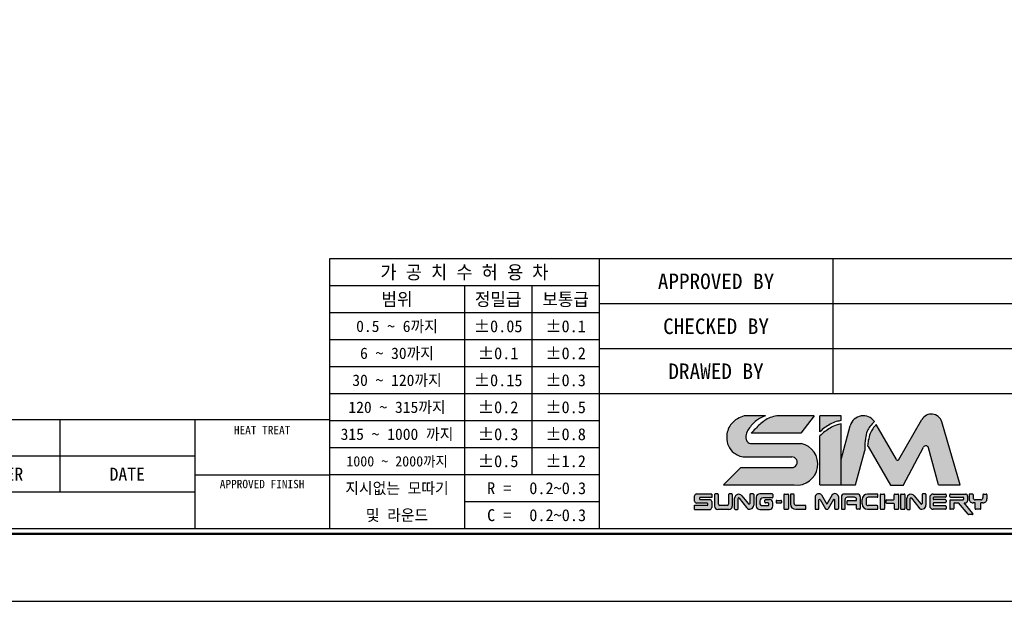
# Model space of a CAD drawing. Header units: millimetres. Extents: x -29 to 5648, y -387 to 3949.
# Tile 2 of 6: x 252 to 436, y 0 to 109. Entities that reach past the tile are written whole.
import ezdxf
from ezdxf.enums import TextEntityAlignment as Align

# ---------------------------------------------------------------- set-up
doc = ezdxf.new("R2010")
doc.units = ezdxf.units.MM
doc.layers.get('0').update_dxf_attribs({"linetype": 'CONTINUOUS'})
doc.layers.add('5', color=7, linetype='CONTINUOUS')
doc.layers.add('7', color=7, linetype='CONTINUOUS')

# ---------------------------------------------------------------- blocks, each defined once
blk = doc.blocks.new('란표제')
h = blk.add_hatch(color=8)
h.dxf.hatch_style = 1
edge = h.paths.add_edge_path()
edge.add_spline(control_points=[(275.0627256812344, 19.1589791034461), (275.0773552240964, 19.57794386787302), (275.1025993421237, 20.30089167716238), (275.3125840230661, 21.24983197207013), (275.7149129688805, 21.97049305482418), (276.082664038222, 22.32534979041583), (276.2775094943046, 22.51336344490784)], knot_values=[0, 0, 0, 0, 0.7435831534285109, 1.283095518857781, 1.707763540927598, 2.186317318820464, 2.186317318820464, 2.186317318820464, 2.186317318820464], degree=3, periodic=0)
edge.add_arc((274.8821637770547, 21.55989067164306), 1.690000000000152, 34.34572044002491, 164.999999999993)
edge.add_line((273.2497491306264, 21.99729485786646), (272.1147233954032, 17.76132114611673))
edge.add_line((272.1147233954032, 17.76132114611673), (272.1147233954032, 14.56964083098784))
edge.add_line((272.1147233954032, 14.56964083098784), (273.8922549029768, 14.56964083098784))
edge.add_line((273.8922549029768, 14.56964083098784), (275.0538491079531, 18.90476942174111))
edge.add_spline(control_points=[(275.0538491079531, 18.90476942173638), (275.0568079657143, 18.98950598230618), (275.0597668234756, 19.07424254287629), (275.0627256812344, 19.1589791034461)], knot_values=[2.186317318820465, 2.186317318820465, 2.186317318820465, 2.186317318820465, 2.336708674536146, 2.336708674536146, 2.336708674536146, 2.336708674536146], degree=3, periodic=0)
edge = h.paths.add_edge_path()
edge.add_arc((282.7153299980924, 19.15023052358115), 0.3379999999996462, 14.999999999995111, 152.0936797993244, ccw=False)
edge.add_line((283.0418129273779, 19.23771136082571), (284.2856565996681, 14.59562357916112))
edge.add_line((284.2856565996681, 14.59562357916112), (287.0312419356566, 14.59562357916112))
edge.add_line((287.0312419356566, 14.59562357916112), (284.698741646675, 22.48208966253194))
edge.add_arc((283.4022573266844, 22.0986416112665), 1.352000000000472, 16.47610349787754, 150.0000000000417)
edge.add_line((282.2313909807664, 22.77464161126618), (279.328189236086, 17.74614868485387))
edge.add_arc((279.1818309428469, 17.83064868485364), 0.1689999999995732, 210.0000000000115, 330.00000000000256, ccw=False)
edge.add_line((279.0354726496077, 17.74614868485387), (276.4997684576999, 22.13811717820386))
edge.add_spline(control_points=[(276.4997684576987, 22.13811717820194), (276.3465195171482, 21.96972988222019), (276.0439022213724, 21.63721921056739), (275.6848775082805, 20.95838757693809), (275.5056859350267, 20.21422517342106), (275.4438638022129, 19.68005989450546), (275.4178006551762, 19.4548650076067)], knot_values=[0, 0, 0, 0, 0.523800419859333, 1.034337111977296, 1.752334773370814, 2.275651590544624, 2.275651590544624, 2.275651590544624, 2.275651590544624], degree=3, periodic=0)
edge.add_arc((275.3365080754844, 19.30670119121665), 0.1690000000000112, 30.00000000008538, 61.24788174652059, ccw=False)
edge.add_line((275.4828663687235, 19.39120119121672), (278.275008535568, 14.55506909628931))
edge.add_line((278.275008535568, 14.55506909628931), (279.8991915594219, 14.55506909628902))
edge.add_line((279.8991915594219, 14.55506909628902), (282.4166346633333, 19.30842375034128))
h = blk.add_hatch(color=150)
h.dxf.hatch_style = 1
edge = h.paths.add_edge_path()
edge.add_spline(control_points=[(269.4313514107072, 21.23682854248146), (269.6359798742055, 21.41891288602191), (270.0327252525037, 21.7719484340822), (270.7280603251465, 22.18750380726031), (271.4106727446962, 22.51924857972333), (271.9007036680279, 22.60265436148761), (272.1147233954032, 22.63908161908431)], knot_values=[0, 0, 0, 0, 0.6304310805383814, 1.222315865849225, 1.865724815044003, 2.364625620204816, 2.364625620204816, 2.364625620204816, 2.364625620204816], degree=3, periodic=0)
edge.add_line((272.1147233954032, 22.63908161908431), (272.1147233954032, 23.23741673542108))
edge.add_line((272.1147233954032, 23.23741673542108), (269.4313514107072, 23.23741673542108))
edge.add_line((269.4313514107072, 23.23741673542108), (269.4313514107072, 21.23682854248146))
edge = h.paths.add_edge_path()
edge.add_spline(control_points=[(272.1147233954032, 22.22357291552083), (271.8960154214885, 22.17327034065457), (271.4034488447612, 22.0599806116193), (270.715909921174, 21.71275165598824), (270.0397629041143, 21.25956616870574), (269.6376071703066, 20.9094133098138), (269.4313514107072, 20.72982854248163)], knot_values=[0, 0, 0, 0, 0.5164407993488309, 1.163110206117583, 1.761888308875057, 2.392319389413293, 2.392319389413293, 2.392319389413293, 2.392319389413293], degree=3, periodic=0)
edge.add_line((269.4313514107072, 20.72982854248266), (269.4313514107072, 14.56964083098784))
edge.add_line((269.4313514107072, 14.56964083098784), (272.1147233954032, 14.56964083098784))
edge.add_line((272.1147233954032, 14.56964083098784), (272.1147233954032, 22.22357291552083))
edge = h.paths.add_edge_path()
edge.add_line((267.0830865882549, 19.76878435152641), (260.734030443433, 19.76878435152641))
edge.add_spline(control_points=[(260.7340304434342, 19.76878435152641), (260.6304282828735, 19.80046622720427), (260.3773761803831, 19.87785037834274), (260.0993263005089, 20.3834271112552), (260.187756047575, 21.0896081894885), (260.7314099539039, 21.92713840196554), (261.4878621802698, 22.76627762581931), (262.2797090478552, 23.09358528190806), (262.6276767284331, 23.23741673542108)], knot_values=[0, 0, 0, 0, 0.2433595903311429, 0.5944147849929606, 1.213183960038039, 1.789398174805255, 2.88702788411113, 3.747486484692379, 3.747486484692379, 3.747486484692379, 3.747486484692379], degree=3, periodic=0)
edge.add_line((262.6276767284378, 23.23741673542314), (259.9686972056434, 23.23741673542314))
edge.add_spline(control_points=[(259.9686972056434, 23.23741673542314), (259.6776716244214, 23.12786400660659), (259.0262061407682, 22.88262844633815), (258.0427933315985, 22.05524221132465), (257.6589013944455, 20.72241547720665), (257.8905376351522, 19.4262980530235), (258.4932930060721, 18.63992786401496), (259.0387723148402, 18.37393810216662), (259.2361936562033, 18.2776703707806)], knot_values=[0, 0, 0, 0, 0.550739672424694, 1.232839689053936, 2.19963066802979, 2.850121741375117, 3.513003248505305, 3.888995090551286, 3.888995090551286, 3.888995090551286, 3.888995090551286], degree=3, periodic=0)
edge.add_arc((260.0206695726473, 19.77456633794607), 1.689999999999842, 242.3423855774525, 270.0000000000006)
edge.add_line((260.0206695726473, 18.08456633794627), (265.933220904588, 18.08456633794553))
edge.add_arc((265.933220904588, 17.41949662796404), 0.6650697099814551, 270.18688939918, 90, ccw=False)
edge.add_line((265.9353902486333, 16.75443045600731), (259.548431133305, 16.75443045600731))
edge.add_line((259.548431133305, 16.75443045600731), (257.3636415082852, 14.56964083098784))
edge.add_line((257.3636415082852, 14.56964083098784), (266.2319154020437, 14.56964083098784))
edge.add_arc((266.5395411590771, 17.18852423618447), 2.636889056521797, 263.3004820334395, 78.10426637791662)
edge = h.paths.add_edge_path(flags=17)
edge.add_spline(control_points=[(264.0618412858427, 23.23741673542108), (263.7695622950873, 23.17538582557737), (262.9649864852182, 23.00462921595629), (261.8692366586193, 22.18236333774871), (261.1771816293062, 21.42409186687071), (260.8344419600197, 21.04855856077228)], knot_values=[0, 0, 0, 0, 0.6846043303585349, 1.884555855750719, 3.061918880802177, 3.061918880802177, 3.061918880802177, 3.061918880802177], degree=3, periodic=0)
edge.add_line((260.8344419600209, 21.04855856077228), (267.0300266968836, 21.04855856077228))
edge.add_line((267.0300266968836, 21.04855856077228), (268.7149674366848, 23.23741673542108))
edge.add_line((268.7149674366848, 23.23741673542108), (264.0618412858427, 23.23741673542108))
h = blk.add_hatch(color=150)
h.dxf.hatch_style = 1
h.paths.add_polyline_path([(255.8918496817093, 12.49001531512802, 0.4142135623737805), (255.6383496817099, 12.74351531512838), (254.4359279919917, 12.74351531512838, -0.4142135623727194), (254.3514279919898, 12.8280153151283), (254.3514279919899, 12.93313653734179, -0.4142135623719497), (254.4359279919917, 13.01763653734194), (255.8918496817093, 13.01763653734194), (255.8918496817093, 13.45026974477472), (253.9892572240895, 13.45026974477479, 0.4142135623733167), (253.7357572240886, 13.19676974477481), (253.7357572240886, 12.54712844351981, 0.4142135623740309), (253.9892572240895, 12.29362844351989), (255.3256614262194, 12.29362844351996, -0.4142135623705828), (255.4101614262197, 12.2091284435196), (255.4101614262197, 12.10882920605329, -0.4142135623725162), (255.3256614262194, 12.02432920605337), (253.7113647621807, 12.02432920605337), (253.7113647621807, 11.49943248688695), (255.6383496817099, 11.49943248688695, 0.4142135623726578), (255.8918496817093, 11.75293248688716)])
h.paths.add_polyline_path([(265.4913498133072, 13.34837791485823, 0.4142135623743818), (265.4068498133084, 13.43287791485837), (265.0227749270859, 13.43287791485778, 0.4142135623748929), (264.9382749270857, 13.34837791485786), (264.9382749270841, 11.60814308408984, 0.4142135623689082), (265.0227749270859, 11.52364308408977), (265.4068498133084, 11.52364308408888, 0.4142135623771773), (265.4913498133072, 11.6081430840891)])
h.paths.add_polyline_path([(269.3149947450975, 12.69271470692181, -0.7673269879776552), (269.4726738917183, 12.73496470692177), (270.1476377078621, 11.56589308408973, 0.2679491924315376), (270.2208168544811, 11.52364308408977), (270.3886929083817, 11.52364308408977, 0.2679491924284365), (270.4618720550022, 11.56589308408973), (271.136835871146, 12.73496470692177, -0.7673269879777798), (271.2945150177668, 12.69271470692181), (271.2945150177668, 11.60814308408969, 0.414213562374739), (271.3790150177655, 11.52364308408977), (271.6874683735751, 11.52364308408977, 0.4142135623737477), (271.7719683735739, 11.60814308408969), (271.7719683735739, 13.14150117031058, 0.5572135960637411), (270.9835726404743, 13.35275117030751), (270.3047548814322, 12.17700432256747), (269.6259371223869, 13.35275117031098, 0.5198906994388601), (268.8375413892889, 13.14150117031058), (268.8375413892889, 11.60814308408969, 0.4142135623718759), (268.9220413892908, 11.52364308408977), (269.2304947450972, 11.52364308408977, 0.4142135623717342), (269.3149947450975, 11.60814308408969)])
h = blk.add_hatch(color=251)
h.dxf.hatch_style = 1
h.paths.add_polyline_path([(264.6369999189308, 12.54995020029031, 0.4142135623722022), (264.552499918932, 12.63445020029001), (264.0281001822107, 12.63445020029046, 0.4142135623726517), (263.9436001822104, 12.54995020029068), (263.9436001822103, 12.39560813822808, 0.4142135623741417), (264.0281001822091, 12.31110813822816), (264.552499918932, 12.3111081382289, 0.4142135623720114), (264.6369999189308, 12.39560813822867)])
h.paths.add_polyline_path([(258.4601998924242, 11.92193248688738), (258.4601998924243, 13.36576974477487, 0.4142135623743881), (258.3756998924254, 13.45026974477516), (258.0906228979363, 13.45026974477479, 0.4142135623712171), (258.0061228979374, 13.36576974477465), (258.0061228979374, 12.18747393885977, -0.4142135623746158), (257.8371228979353, 12.01847393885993), (256.8846107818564, 12.01847393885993, -0.4142135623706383), (256.7156107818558, 12.18747393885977), (256.7156107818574, 13.36576974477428, 0.414213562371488), (256.6311107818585, 13.45026974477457), (256.3251870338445, 13.45026974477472, 0.4142135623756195), (256.2406870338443, 13.36576974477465), (256.2406870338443, 11.92193248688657, 0.4142135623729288), (256.6631870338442, 11.4994324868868), (258.0376998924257, 11.49943248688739, 0.4142135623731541)])
h.paths.add_polyline_path([(261.1488024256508, 12.0448363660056), (261.1488024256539, 13.36576974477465, 0.4142135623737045), (261.064302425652, 13.45026974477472), (260.7360734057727, 13.45026974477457, 0.4142135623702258), (260.6515734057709, 13.36576974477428), (260.6515734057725, 12.24481650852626, -0.7053166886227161), (260.5016056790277, 12.19139154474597), (259.6575188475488, 13.22574781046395, 0.7053166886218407), (258.757712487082, 12.90519802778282), (258.7577124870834, 11.58393248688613, 0.4142135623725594), (258.8422124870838, 11.49943248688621), (259.0973144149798, 11.49943248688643, 0.4142135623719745), (259.1818144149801, 11.58393248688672), (259.1818144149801, 12.87627755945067, -0.7182104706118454), (259.3335723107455, 12.92743052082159), (260.2382550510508, 11.73791859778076, 0.7182104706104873)])
h.paths.add_polyline_path([(263.5382578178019, 11.92193248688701), (263.5382578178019, 12.31768943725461, 0.4142135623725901), (263.1157578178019, 12.74018943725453), (262.6233206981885, 12.74018943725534, 0.4142135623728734), (262.5388206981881, 12.65568943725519), (262.5388206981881, 12.3999134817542, 0.4142135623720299), (262.6233206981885, 12.31541348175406), (262.9553217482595, 12.31541348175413, -0.4142135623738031), (263.0398217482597, 12.23091348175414), (263.0398217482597, 12.06617401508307, -0.4142135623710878), (262.9553217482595, 11.9816740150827), (262.2414599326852, 11.9816740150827, -0.4142135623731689), (261.903459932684, 12.31967401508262), (261.903459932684, 12.54779928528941, -0.4142135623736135), (262.325959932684, 12.97029928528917), (263.4537578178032, 12.9702992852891, 0.414213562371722), (263.5382578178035, 13.05479928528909), (263.5382578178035, 13.36576974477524, 0.4142135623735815), (263.4537578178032, 13.45026974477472), (261.8935343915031, 13.45026974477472, 0.414213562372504), (261.4710343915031, 13.02776974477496), (261.4710343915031, 11.92193248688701, 0.4142135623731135), (261.8935343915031, 11.49943248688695), (263.1157578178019, 11.49943248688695, 0.4142135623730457)])
h.paths.add_polyline_path([(267.686365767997, 11.92748730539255, 0.4142135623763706), (267.6018657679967, 12.01198730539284), (266.4686991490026, 12.01198730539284, -0.414213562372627), (266.2151991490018, 12.26548730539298), (266.2151991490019, 13.34837791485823, 0.4142135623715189), (266.1306991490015, 13.43287791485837), (265.8297345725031, 13.43287791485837, 0.4142135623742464), (265.7452345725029, 13.34837791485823), (265.7452345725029, 12.19964308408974, 0.4142135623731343), (266.4212345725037, 11.52364308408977), (267.6018657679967, 11.52364308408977, 0.4142135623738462), (267.686365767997, 11.60814308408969)])
h.paths.add_polyline_path([(272.6031511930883, 12.77084332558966, -0.4142135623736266), (272.8566511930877, 13.02434332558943), (273.7719485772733, 13.02434332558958, -0.4142135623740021), (274.0254485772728, 12.77084332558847), (274.0254485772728, 12.60578891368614), (272.8978494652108, 12.60578891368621, 0.4142135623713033), (272.8133494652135, 12.52128891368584), (272.8133494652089, 12.2275027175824, 0.4142135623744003), (272.8978494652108, 12.14300271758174), (274.0254485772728, 12.14300271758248), (274.0254485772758, 11.60814308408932, 0.414213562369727), (274.1099485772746, 11.52364308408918), (274.4089681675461, 11.5236430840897, 0.4142135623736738), (274.493468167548, 11.60814308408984), (274.493468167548, 13.09487791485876, 0.4142135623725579), (274.1554681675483, 13.43287791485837), (272.4765440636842, 13.43287791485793, 0.4142135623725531), (272.1385440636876, 13.09487791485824), (272.1385440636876, 11.60814308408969, 0.4142135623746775), (272.2230440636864, 11.52364308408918), (272.518651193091, 11.52364308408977, 0.4142135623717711), (272.6031511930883, 11.60814308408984)])
h.paths.add_polyline_path([(276.7035665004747, 11.89577780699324, 0.4142135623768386), (276.6190665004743, 11.98027780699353), (275.489626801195, 11.9802778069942, -0.4142135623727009), (275.2361268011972, 12.23377780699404), (275.2361268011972, 12.7733856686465, -0.4142135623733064), (275.489626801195, 13.02688566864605), (276.6190665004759, 13.02688566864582, 0.414213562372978), (276.7035665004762, 13.11138566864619), (276.7035665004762, 13.34837791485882, 0.4142135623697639), (276.6190665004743, 13.43287791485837), (275.4024355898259, 13.43287791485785, 0.4142135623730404), (274.7264355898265, 12.75687791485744), (274.7264355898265, 12.19964308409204, 0.4142135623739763), (275.4024355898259, 11.52364308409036), (276.6190665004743, 11.52364308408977, 0.4142135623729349), (276.7035665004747, 11.60814308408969)])
h.paths.add_polyline_path([(277.5403531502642, 13.34837791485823, 0.4142135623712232), (277.4558531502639, 13.43287791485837), (277.071778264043, 13.43287791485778, 0.4142135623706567), (276.9872782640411, 13.34837791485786), (276.9872782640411, 11.60814308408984, 0.4142135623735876), (277.0717782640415, 11.52364308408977), (277.4558531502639, 11.52364308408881, 0.4142135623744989), (277.5403531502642, 11.6081430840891)])
h.paths.add_polyline_path([(279.2992845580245, 13.34837791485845, 0.414213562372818), (279.2147845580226, 13.43287791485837), (278.8307096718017, 13.43287791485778, 0.4142135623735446), (278.7462096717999, 13.34837791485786), (278.7462096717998, 12.79193278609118, -0.4142135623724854), (278.6617096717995, 12.70743278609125), (277.7792291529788, 12.70743278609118, 0.4142135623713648), (277.6947291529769, 12.62293278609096), (277.6947291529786, 12.37646408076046, 0.4142135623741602), (277.7792291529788, 12.29196408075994), (278.6617096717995, 12.29196408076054, -0.4142135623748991), (278.7462096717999, 12.20746408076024), (278.7462096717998, 11.60814308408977, 0.4142135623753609), (278.8307096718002, 11.52364308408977), (279.2147845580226, 11.52364308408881, 0.4142135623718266), (279.2992845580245, 11.6081430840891)])
h.paths.add_polyline_path([(280.1012012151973, 13.34837791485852, 0.414213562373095), (280.0167012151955, 13.43287791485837), (279.6326263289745, 13.43287791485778, 0.4142135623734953), (279.5481263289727, 13.34837791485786), (279.5481263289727, 11.60814308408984, 0.414213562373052), (279.632626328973, 11.52364308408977), (280.0167012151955, 11.52364308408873, 0.4142135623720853), (280.1012012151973, 11.6081430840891)])
h.paths.add_polyline_path([(281.2413105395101, 13.2257478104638, 0.7053166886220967), (280.3415041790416, 12.90519802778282), (280.3415041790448, 11.58393248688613, 0.4142135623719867), (280.4260041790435, 11.49943248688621), (280.6811061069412, 11.49943248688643, 0.4142135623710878), (280.7656061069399, 11.58393248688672), (280.7656061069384, 12.87627755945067, -0.7182104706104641), (280.9173640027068, 12.92743052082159), (281.8220467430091, 11.73791859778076, 0.7182104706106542), (282.7325941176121, 12.0448363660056), (282.7325941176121, 13.36576974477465, 0.4142135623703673), (282.6480941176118, 13.45026974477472), (282.319865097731, 13.45026974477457, 0.4142135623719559), (282.2353650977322, 13.36576974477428), (282.2353650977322, 12.24481650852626, -0.7053166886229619), (282.0853973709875, 12.19139154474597)])
h.paths.add_polyline_path([(285.2465399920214, 13.34837791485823, 0.414213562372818), (285.1620399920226, 13.43287791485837), (283.6221923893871, 13.43287791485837, 0.414213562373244), (283.1996923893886, 13.01037791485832), (283.1996923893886, 11.94614308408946, 0.4142135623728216), (283.6221923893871, 11.52364308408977), (285.1620399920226, 11.52364308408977, 0.4142135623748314), (285.2465399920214, 11.60814308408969), (285.2465399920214, 11.88650074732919, 0.4142135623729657), (285.1620399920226, 11.97100074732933), (283.712613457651, 11.97100074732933, -0.4142135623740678), (283.6281134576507, 12.05550074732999), (283.6281134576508, 12.26963683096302, -0.4142135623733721), (283.7126134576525, 12.35413683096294), (285.1620399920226, 12.35413683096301, 0.4142135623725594), (285.2465399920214, 12.43863683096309), (285.2465399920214, 12.64687567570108, 0.4142135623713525), (285.1620399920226, 12.73137567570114), (283.7126134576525, 12.73137567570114, -0.4142135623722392), (283.6281134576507, 12.81587567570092), (283.6281134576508, 12.94159305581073, -0.4142135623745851), (283.712613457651, 13.02609305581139), (285.1620399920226, 13.02609305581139, 0.4142135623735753), (285.2465399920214, 13.11059305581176)])
h.paths.add_polyline_path([(287.9367704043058, 13.17937791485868, 0.4142135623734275), (287.6832704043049, 13.43287791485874), (285.7858523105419, 13.43287791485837, 0.4142135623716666), (285.7013523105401, 13.34837791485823), (285.70135231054, 13.13880807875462, 0.4142135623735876), (285.7858523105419, 13.05430807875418), (287.3438020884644, 13.0543080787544, -0.4142135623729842), (287.4283020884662, 12.96980807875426), (287.4283020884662, 12.78855795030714, -0.4142135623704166), (287.3438020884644, 12.70405795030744), (285.7858523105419, 12.70405795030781, 0.4142135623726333), (285.7013523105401, 12.61955795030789), (285.7013523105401, 11.60814308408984, 0.4142135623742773), (285.7858523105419, 11.52364308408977), (286.1203941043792, 11.52364308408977, 0.4142135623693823), (286.2048941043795, 11.60814308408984), (286.2048941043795, 12.23851556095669, -0.4142135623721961), (286.2893941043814, 12.32301556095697), (286.819905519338, 12.32301556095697), (288.0190716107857, 10.89390506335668, 0.2216946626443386), (288.0838023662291, 10.86372061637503), (288.5418862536, 10.86372061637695, 0.6370702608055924), (288.6066170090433, 11.00253616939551), (287.4986032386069, 12.32301556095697), (287.6832704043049, 12.32301556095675, 0.4142135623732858), (287.9367704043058, 12.57651556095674)])
h.paths.add_polyline_path([(290.3760742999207, 12.83001556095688), (290.3760742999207, 13.3483779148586, 0.4142135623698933), (290.2915742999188, 13.43287791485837), (289.9447103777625, 13.43287791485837, 0.4142135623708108), (289.8602103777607, 13.34837791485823), (289.8602103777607, 12.95755795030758, -0.4142135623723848), (289.6067103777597, 12.7040579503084), (288.89774458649, 12.70405795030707, -0.4142135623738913), (288.6442445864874, 12.95755795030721), (288.6442445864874, 13.34837791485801, 0.4142135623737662), (288.5597445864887, 13.43287791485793), (288.2128806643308, 13.43287791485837, 0.4142135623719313), (288.128380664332, 13.34837791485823), (288.128380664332, 12.83001556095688, 0.4142135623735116), (288.6353806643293, 12.32301556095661), (289.8690742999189, 12.32301556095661, 0.4142135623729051)])
h.paths.add_polyline_path([(289.60736216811, 12.32301556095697), (288.8774100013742, 12.32301556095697), (288.8774100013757, 11.60814308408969, 0.4142135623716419), (288.961910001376, 11.52364308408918), (289.5228621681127, 11.52364308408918, 0.41421356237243), (289.6073621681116, 11.60814308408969)])
for p, q in [((262.6276767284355, 23.23741673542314), (259.9686972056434, 23.23741673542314)), ((268.7149674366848, 23.23741673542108), (264.0618412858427, 23.23741673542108)), ((268.7149674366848, 23.23741673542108), (267.0300266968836, 21.04855856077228)), ((272.1147233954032, 23.23741673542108), (269.4313514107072, 23.23741673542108)), ((269.4313514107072, 21.23682854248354), (269.4313514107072, 23.23741673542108)), ((272.1147233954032, 22.63908161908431), (272.1147233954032, 23.23741673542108)), ((272.1147233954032, 14.56964083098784), (272.1147233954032, 22.22357291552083)), ((279.3281892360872, 17.74614868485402), (282.2313909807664, 22.77464161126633)), ((287.0312419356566, 14.59562357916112), (284.6987416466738, 22.48208966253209)), ((267.0300266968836, 21.04855856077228), (260.8344419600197, 21.04855856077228)), ((272.1147233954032, 17.76132114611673), (273.2497491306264, 21.99729485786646)), ((279.0354726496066, 17.74614868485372), (276.4997684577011, 22.13811717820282)), ((260.7340304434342, 19.76878435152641), (267.083086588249, 19.76878435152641)), ((269.4313514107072, 14.56964083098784), (269.4313514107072, 20.72982854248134)), ((273.8922549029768, 14.56964083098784), (275.0538491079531, 18.90476942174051)), ((275.4828663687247, 19.39120119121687), (278.275008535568, 14.55506909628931)), ((279.8658430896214, 14.49210159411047), (282.4166346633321, 19.30842375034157)), ((284.2856565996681, 14.59562357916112), (283.0418129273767, 19.23771136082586)), ((260.0206695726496, 18.08456633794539), (265.933220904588, 18.08456633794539)), ((259.548431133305, 16.75443045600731), (257.3636415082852, 14.56964083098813)), ((259.548431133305, 16.75443045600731), (265.9310515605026, 16.75443045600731)), ((257.3636415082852, 14.56964083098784), (266.2319154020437, 14.56964083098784)), ((269.4313514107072, 14.56964083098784), (272.1147233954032, 14.56964083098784)), ((272.1147233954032, 14.56964083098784), (273.8922549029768, 14.56964083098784)), ((278.275008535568, 14.55506909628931), (279.8658430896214, 14.55506909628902)), ((284.2856565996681, 14.59562357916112), (287.0312419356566, 14.59562357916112)), ((253.7357572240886, 12.54712844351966), (253.7357572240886, 13.19676974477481)), ((253.9892572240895, 13.45026974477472), (255.8918496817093, 13.45026974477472)), ((254.3514279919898, 12.93313653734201), (254.3514279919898, 12.8280153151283)), ((255.8918496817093, 13.01763653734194), (254.4359279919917, 13.01763653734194)), ((254.4359279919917, 12.74351531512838), (255.6383496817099, 12.74351531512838)), ((255.8918496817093, 13.41828104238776), (255.8918496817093, 13.01763653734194)), ((255.8918496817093, 12.49001531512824), (255.8918496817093, 11.75293248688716)), ((256.2406870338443, 13.36576974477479), (256.2406870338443, 11.92193248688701)), ((256.6311107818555, 13.45026974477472), (256.3251870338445, 13.45026974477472)), ((256.7156107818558, 12.18747393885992), (256.7156107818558, 13.36576974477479)), ((258.0061228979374, 13.36576974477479), (258.0061228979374, 12.18747393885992)), ((258.3756998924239, 13.45026974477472), (258.0906228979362, 13.45026974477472)), ((258.4601998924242, 13.36576974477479), (258.4601998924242, 11.92193248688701)), ((258.7577124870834, 11.58393248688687), (258.7577124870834, 12.90519802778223)), ((259.1818144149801, 11.58393248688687), (259.1818144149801, 12.87627755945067)), ((259.3335723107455, 12.92743052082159), (260.2382550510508, 11.73791859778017)), ((259.6575188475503, 13.22574781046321), (260.5016056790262, 12.1913915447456)), ((260.6515734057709, 13.36576974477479), (260.6515734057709, 12.24481650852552)), ((261.064302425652, 13.45026974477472), (260.7360734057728, 13.45026974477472)), ((261.1488024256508, 13.36576974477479), (261.1488024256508, 12.04483636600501)), ((261.4710343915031, 13.02776974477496), (261.4710343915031, 11.92193248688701)), ((263.4537578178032, 13.45026974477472), (261.8935343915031, 13.45026974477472)), ((261.903459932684, 12.54779928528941), (261.903459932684, 12.31967401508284)), ((263.4537578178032, 12.97029928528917), (262.325959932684, 12.97029928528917)), ((262.5388206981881, 12.39991348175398), (262.5388206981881, 12.65568943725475)), ((262.6233206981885, 12.74018943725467), (263.1157578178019, 12.74018943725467)), ((263.5382578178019, 13.36576974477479), (263.5382578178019, 13.05479928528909)), ((263.5382578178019, 13.36576974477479), (263.5382578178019, 13.05479928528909)), ((263.9436001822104, 12.54995020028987), (263.9436001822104, 12.39560813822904)), ((264.0281001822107, 12.63445020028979), (264.552499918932, 12.63445020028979)), ((264.6369999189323, 12.54995020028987), (264.6369999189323, 12.39560813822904)), ((264.9382749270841, 13.34837791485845), (264.9382749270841, 11.60814308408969)), ((265.0227749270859, 13.43287791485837), (265.4068498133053, 13.43287791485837)), ((265.4913498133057, 13.34837791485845), (265.4913498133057, 11.60814308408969)), ((265.7452345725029, 13.34837791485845), (265.7452345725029, 12.19964308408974)), ((266.1306991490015, 13.43287791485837), (265.8297345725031, 13.43287791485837)), ((266.2151991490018, 12.26548730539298), (266.2151991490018, 13.34837791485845)), ((268.8375413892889, 13.14150117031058), (268.8375413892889, 11.60814308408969)), ((269.3149947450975, 11.60814308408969), (269.3149947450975, 12.69271470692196)), ((269.4726738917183, 12.73496470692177), (270.1476377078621, 11.56589308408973)), ((269.6259371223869, 13.35275117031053), (270.3047548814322, 12.17700432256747)), ((270.9835726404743, 13.35275117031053), (270.3047548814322, 12.17700432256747)), ((271.136835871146, 12.73496470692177), (270.4618720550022, 11.56589308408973)), ((271.2945150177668, 11.60814308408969), (271.2945150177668, 12.69271470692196)), ((271.7719683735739, 13.14150117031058), (271.7719683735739, 11.60814308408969)), ((272.1385440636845, 13.09487791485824), (272.1385440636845, 11.60814308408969)), ((274.1554681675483, 13.43287791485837), (272.4765440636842, 13.43287791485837)), ((272.6031511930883, 11.60814308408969), (272.6031511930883, 12.77084332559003)), ((272.8133494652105, 12.52128891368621), (272.8133494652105, 12.2275027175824)), ((273.7719485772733, 13.02434332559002), (272.8566511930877, 13.02434332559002)), ((272.8978494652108, 12.60578891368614), (274.0254485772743, 12.60578891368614)), ((274.0254485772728, 12.60578891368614), (274.0254485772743, 12.77084332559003)), ((274.4934681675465, 13.09487791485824), (274.4934681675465, 11.60814308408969)), ((274.7264355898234, 12.19964308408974), (274.7264355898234, 12.7568779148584)), ((275.2361268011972, 12.77338566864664), (275.2361268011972, 12.23377780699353)), ((276.6190665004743, 13.43287791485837), (275.4024355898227, 13.43287791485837)), ((276.6190665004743, 13.02688566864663), (275.489626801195, 13.02688566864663)), ((276.7035665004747, 13.11138566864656), (276.7035665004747, 13.34837791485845)), ((276.9872782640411, 13.34837791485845), (276.9872782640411, 11.60814308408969)), ((277.0717782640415, 13.43287791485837), (277.4558531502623, 13.43287791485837)), ((277.5403531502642, 13.34837791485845), (277.5403531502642, 11.60814308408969)), ((277.6947291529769, 12.62293278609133), (277.6947291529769, 12.37646408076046)), ((277.7792291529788, 12.70743278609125), (278.6617096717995, 12.70743278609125)), ((278.7462096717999, 12.79193278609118), (278.7462096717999, 13.34837791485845)), ((278.8307096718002, 13.43287791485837), (279.2147845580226, 13.43287791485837)), ((279.2992845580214, 13.34837791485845), (279.2992845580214, 11.60814308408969)), ((279.5481263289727, 13.34837791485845), (279.5481263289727, 11.60814308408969)), ((279.632626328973, 13.43287791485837), (280.0167012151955, 13.43287791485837)), ((280.1012012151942, 13.34837791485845), (280.1012012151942, 11.60814308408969)), ((280.3415041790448, 11.58393248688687), (280.3415041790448, 12.90519802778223)), ((280.7656061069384, 11.58393248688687), (280.7656061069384, 12.87627755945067)), ((280.9173640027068, 12.92743052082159), (281.8220467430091, 11.73791859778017)), ((281.2413105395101, 13.22574781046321), (282.085397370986, 12.1913915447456)), ((282.2353650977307, 13.36576974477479), (282.2353650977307, 12.24481650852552)), ((282.6480941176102, 13.45026974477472), (282.319865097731, 13.45026974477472)), ((282.7325941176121, 13.36576974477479), (282.7325941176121, 12.04483636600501)), ((283.1996923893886, 13.01037791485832), (283.1996923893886, 11.94614308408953)), ((283.6221923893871, 13.43287791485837), (285.1620399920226, 13.43287791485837)), ((283.6281134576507, 12.94159305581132), (283.6281134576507, 12.81587567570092)), ((285.1620399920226, 13.02609305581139), (283.712613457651, 13.02609305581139)), ((285.1620399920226, 12.73137567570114), (283.7126134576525, 12.73137567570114)), ((285.1620399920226, 12.35413683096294), (283.7126134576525, 12.35413683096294)), ((285.2465399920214, 13.34837791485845), (285.2465399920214, 13.11059305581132)), ((285.2465399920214, 12.64687567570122), (285.2465399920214, 12.43863683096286)), ((285.7013523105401, 13.13880807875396), (285.7013523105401, 13.34837791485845)), ((285.7013523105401, 12.61955795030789), (285.7013523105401, 11.60814308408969)), ((285.7858523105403, 13.43287791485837), (287.6832704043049, 13.43287791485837)), ((285.7858523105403, 13.05430807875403), (287.3438020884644, 13.05430807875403)), ((285.7858523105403, 12.70405795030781), (287.3438020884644, 12.70405795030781)), ((287.4283020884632, 12.96980807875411), (287.4283020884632, 12.78855795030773)), ((287.9367704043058, 13.17937791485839), (287.9367704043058, 12.57651556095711)), ((288.128380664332, 13.34837791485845), (288.128380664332, 12.83001556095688)), ((288.5597445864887, 13.43287791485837), (288.2128806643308, 13.43287791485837)), ((288.6442445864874, 13.34837791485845), (288.6442445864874, 12.95755795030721)), ((289.6067103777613, 12.70405795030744), (288.8977445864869, 12.70405795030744)), ((289.8602103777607, 13.34837791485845), (289.8602103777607, 12.95755795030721)), ((289.9447103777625, 13.43287791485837), (290.2915742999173, 13.43287791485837)), ((290.3760742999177, 13.34837791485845), (290.3760742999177, 12.83001556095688)), ((253.7113647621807, 11.49943248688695), (253.7113647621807, 12.02432920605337)), ((253.7113647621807, 12.02432920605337), (255.3256614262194, 12.02432920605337)), ((253.7113647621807, 11.49943248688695), (255.6383496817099, 11.49943248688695)), ((255.3256614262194, 12.29362844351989), (253.9892572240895, 12.29362844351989)), ((255.4101614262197, 12.10882920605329), (255.4101614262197, 12.20912844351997)), ((258.0376998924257, 11.49943248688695), (256.6631870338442, 11.49943248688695)), ((257.8371228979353, 12.01847393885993), (256.8846107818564, 12.01847393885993)), ((258.8422124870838, 11.49943248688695), (259.0973144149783, 11.49943248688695)), ((261.8935343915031, 11.49943248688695), (263.1157578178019, 11.49943248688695)), ((262.2414599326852, 11.9816740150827), (262.9553217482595, 11.9816740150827)), ((262.9553217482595, 12.31541348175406), (262.6233206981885, 12.31541348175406)), ((263.0398217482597, 12.06617401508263), (263.0398217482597, 12.23091348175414)), ((263.5382578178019, 11.92193248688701), (263.5382578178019, 12.31768943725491)), ((264.552499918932, 12.31110813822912), (264.0281001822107, 12.31110813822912)), ((265.0227749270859, 11.52364308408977), (265.4068498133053, 11.52364308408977)), ((266.4212345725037, 11.52364308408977), (267.6018657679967, 11.52364308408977)), ((267.6018657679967, 12.01198730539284), (266.4686991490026, 12.01198730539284)), ((267.686365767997, 11.60814308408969), (267.686365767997, 11.92748730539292)), ((268.9220413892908, 11.52364308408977), (269.2304947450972, 11.52364308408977)), ((270.2208168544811, 11.52364308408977), (270.3886929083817, 11.52364308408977)), ((271.3790150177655, 11.52364308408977), (271.6874683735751, 11.52364308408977)), ((272.2230440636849, 11.52364308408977), (272.518651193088, 11.52364308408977)), ((272.8978494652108, 12.14300271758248), (274.0254485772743, 12.14300271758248)), ((274.0254485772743, 11.60814308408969), (274.0254485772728, 12.14300271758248)), ((274.4089681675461, 11.52364308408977), (274.1099485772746, 11.52364308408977)), ((275.4024355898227, 11.52364308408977), (276.6190665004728, 11.52364308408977)), ((276.6190665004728, 11.98027780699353), (275.489626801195, 11.98027780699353)), ((276.7035665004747, 11.60814308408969), (276.7035665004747, 11.89577780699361)), ((277.0717782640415, 11.52364308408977), (277.4558531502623, 11.52364308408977)), ((277.7792291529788, 12.29196408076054), (278.6617096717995, 12.29196408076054)), ((278.7462096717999, 12.20746408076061), (278.7462096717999, 11.60814308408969)), ((278.8307096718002, 11.52364308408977), (279.2147845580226, 11.52364308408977)), ((279.632626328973, 11.52364308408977), (280.0167012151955, 11.52364308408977)), ((280.4260041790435, 11.49943248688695), (280.681106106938, 11.49943248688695)), ((285.1620399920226, 11.52364308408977), (283.6221923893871, 11.52364308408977)), ((283.6281134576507, 12.26963683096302), (283.6281134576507, 12.05550074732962)), ((285.1620399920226, 11.97100074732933), (283.712613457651, 11.97100074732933)), ((285.2465399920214, 11.88650074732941), (285.2465399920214, 11.60814308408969)), ((286.1203941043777, 11.52364308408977), (285.7858523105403, 11.52364308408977)), ((286.2048941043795, 12.23851556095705), (286.2048941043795, 11.60814308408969)), ((286.2893941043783, 12.32301556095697), (286.819905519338, 12.32301556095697)), ((288.0190716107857, 10.89390506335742), (286.819905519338, 12.32301556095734)), ((287.4986032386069, 12.32301556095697), (287.6832704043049, 12.32301556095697)), ((288.6066170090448, 11.00253616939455), (287.4986032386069, 12.32301556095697)), ((288.8774100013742, 12.32301556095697), (288.6353806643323, 12.32301556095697)), ((288.8774100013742, 11.60814308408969), (288.8774100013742, 12.32301556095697)), ((289.5228621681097, 11.52364308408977), (288.961910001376, 11.52364308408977)), ((289.8690742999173, 12.32301556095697), (289.60736216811, 12.32301556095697)), ((289.60736216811, 11.60814308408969), (289.60736216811, 12.32301556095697)), ((288.5418862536, 10.86372061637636), (288.0838023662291, 10.86372061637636))]:
    blk.add_line(p, q)
for centre, radius, start, end in [((283.4022573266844, 22.09864161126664), 1.352, 16.476103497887, 149.9999999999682), ((274.8821637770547, 21.55989067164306), 1.69, 34.34572044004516, 165.0000000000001), ((266.5395411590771, 17.18852423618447), 2.636889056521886, 263.300482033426, 78.10426637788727), ((275.3365080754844, 19.30670119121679), 0.169, 30.00000000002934, 61.24788175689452), ((282.7153299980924, 19.150230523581), 0.338, 14.99999999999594, 152.0936797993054), ((260.0206695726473, 19.77456633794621), 1.69, 242.3423855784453, 270), ((265.933220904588, 17.41949662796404), 0.665069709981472, 269.8131105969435, 90), ((279.1818309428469, 17.8306486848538), 0.169, 210.0000000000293, 329.9999999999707), ((253.9892572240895, 13.19676974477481), 0.2535, 90, 180), ((253.9892572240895, 12.54712844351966), 0.2535, 180, 270), ((254.4359279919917, 12.93313653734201), 0.0845, 90, 180), ((254.4359279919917, 12.8280153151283), 0.0845, 180, 270), ((255.6383496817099, 12.49001531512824), 0.2535, 0, 90), ((256.3251870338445, 13.36576974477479), 0.0845, 90, 180), ((256.6311107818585, 13.36576974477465), 0.0845, 0, 90.00000000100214), ((258.0906228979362, 13.36576974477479), 0.0845, 90, 180), ((258.3756998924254, 13.36576974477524), 0.0845, 0, 90.00000000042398), ((259.2647124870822, 12.90519802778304), 0.507, 39.21617813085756, 180), ((259.2663144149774, 12.87627755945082), 0.0845, 37.25478689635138, 180), ((260.7360734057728, 13.36576974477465), 0.0845, 90.00000000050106, 180), ((261.064302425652, 13.36576974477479), 0.0845, 0, 90.00000000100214), ((261.8935343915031, 13.02776974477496), 0.4225, 90, 180), ((262.325959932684, 12.54779928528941), 0.4225, 90, 180), ((262.6233206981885, 12.65568943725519), 0.0845, 90, 180), ((262.6233206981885, 12.39991348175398), 0.0845, 180, 270), ((263.1157578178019, 12.31768943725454), 0.4225, 0, 90), ((263.4537578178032, 13.36576974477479), 0.0845, 0, 90.00000000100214), ((263.4537578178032, 13.05479928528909), 0.0845, 269.9999999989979, 0), ((264.0281001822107, 12.54995020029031), 0.0845, 90, 180), ((264.0281001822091, 12.39560813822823), 0.0845, 180, 270.000000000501), ((264.552499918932, 12.54995020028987), 0.0845, 0, 90), ((264.552499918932, 12.39560813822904), 0.0845, 270, 0), ((265.0227749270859, 13.34837791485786), 0.0845, 90.00000000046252, 180), ((265.4068498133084, 13.34837791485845), 0.0845, 0, 90.00000000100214), ((265.8297345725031, 13.34837791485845), 0.0845, 90, 180), ((266.1306991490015, 13.34837791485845), 0.0845, 0, 90), ((269.3058663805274, 12.97047997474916), 0.4985745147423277, 50.06099622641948, 159.9390037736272), ((269.3994947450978, 12.69271470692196), 0.0845, 30.00000000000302, 180), ((271.3124187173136, 13.00322997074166), 0.4799008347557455, 16.74570727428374, 133.2542927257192), ((271.210015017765, 12.69271470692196), 0.0845, 0, 149.999999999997), ((272.4765440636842, 13.09487791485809), 0.338, 90.00000000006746, 180), ((272.8566511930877, 12.77084332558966), 0.2535, 90, 180), ((272.8978494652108, 12.52128891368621), 0.0845, 90.00000000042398, 180), ((273.7719485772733, 12.77084332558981), 0.2535, 0, 89.9999999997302), ((274.1554681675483, 13.09487791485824), 0.338, 0, 90.00000000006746), ((275.4024355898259, 12.75687791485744), 0.676, 90.00000000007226, 180), ((275.489626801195, 12.77338566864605), 0.2535, 90, 180), ((276.6190665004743, 13.34837791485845), 0.0845, 0, 90.00000000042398), ((276.6190665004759, 13.11138566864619), 0.0845, 269.9999999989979, 0), ((277.071778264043, 13.34837791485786), 0.0845, 90.00000000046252, 180), ((277.4558531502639, 13.34837791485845), 0.0845, 0, 90.00000000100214), ((277.7792291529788, 12.62293278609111), 0.0845, 90, 180), ((277.7792291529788, 12.37646408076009), 0.0845, 180, 269.9999999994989), ((278.6617096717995, 12.79193278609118), 0.0845, 270, 0), ((278.8307096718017, 13.34837791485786), 0.0845, 90.00000000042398, 180), ((279.2147845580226, 13.34837791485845), 0.0845, 0, 90.00000000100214), ((279.6326263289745, 13.34837791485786), 0.0845, 90.00000000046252, 180), ((280.0167012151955, 13.34837791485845), 0.0845, 0, 90.00000000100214), ((280.848504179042, 12.90519802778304), 0.507, 39.21617813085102, 180), ((280.8501061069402, 12.87627755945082), 0.0845, 37.25478689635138, 180), ((282.319865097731, 13.36576974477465), 0.0845, 90.00000000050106, 180), ((282.6480941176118, 13.36576974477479), 0.0845, 0, 90.00000000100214), ((283.6221923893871, 13.01037791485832), 0.4225, 90, 180), ((283.712613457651, 12.94159305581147), 0.0845, 90, 180), ((283.7126134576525, 12.81587567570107), 0.0845, 180, 270), ((283.7126134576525, 12.26963683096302), 0.0845, 90, 180), ((285.1620399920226, 13.34837791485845), 0.0845, 0, 90), ((285.1620399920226, 13.11059305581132), 0.0845, 270, 0), ((285.1620399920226, 12.64687567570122), 0.0845, 0, 90), ((285.1620399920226, 12.43863683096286), 0.0845, 270, 0), ((285.7858523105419, 13.34837791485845), 0.0845, 90.00000000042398, 180), ((285.7858523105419, 13.13880807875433), 0.0845, 180, 269.9999999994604), ((285.7858523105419, 12.61955795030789), 0.0845, 90.00000000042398, 180), ((287.3438020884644, 12.96980807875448), 0.0845, 0, 90.00000000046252), ((287.3438020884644, 12.78855795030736), 0.0845, 269.9999999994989, 0), ((287.6832704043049, 13.17937791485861), 0.2535, 0, 90), ((287.6832704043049, 12.57651556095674), 0.2535, 270, 0), ((288.2128806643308, 13.34837791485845), 0.0845, 90, 180), ((288.6353806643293, 12.83001556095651), 0.507, 180, 270.0000000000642), ((288.5597445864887, 13.34837791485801), 0.0845, 0, 90.00000000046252), ((288.89774458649, 12.95755795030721), 0.2535, 180, 269.9999999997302), ((289.6067103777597, 12.95755795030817), 0.2535, 270.0000000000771, 0), ((289.9447103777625, 13.34837791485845), 0.0845, 90.00000000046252, 180), ((289.8690742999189, 12.83001556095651), 0.507, 269.999999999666, 0), ((290.2915742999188, 13.34837791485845), 0.0845, 0, 90.0000000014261), ((255.3256614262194, 12.20912844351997), 0.0845, 0, 90), ((255.3256614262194, 12.10882920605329), 0.0845, 270, 0), ((255.6383496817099, 11.75293248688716), 0.2535, 270, 0), ((256.6631870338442, 11.92193248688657), 0.4225, 180, 269.9999999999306), ((256.8846107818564, 12.18747393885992), 0.169, 180, 270), ((257.8371228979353, 12.18747393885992), 0.169, 270, 0), ((258.0376998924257, 11.92193248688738), 0.4225, 270.0000000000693, 0), ((258.8422124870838, 11.58393248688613), 0.0845, 180, 270), ((259.0973144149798, 11.58393248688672), 0.0845, 269.9999999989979, 0), ((260.641802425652, 12.0448363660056), 0.507, 217.2547868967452, 0), ((260.5670734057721, 12.24481650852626), 0.0845, 219.2161781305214, 0), ((261.8935343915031, 11.92193248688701), 0.4225, 180, 269.9999999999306), ((262.2414599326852, 12.31967401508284), 0.338, 180, 270), ((262.9553217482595, 12.23091348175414), 0.0845, 0, 90), ((262.9553217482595, 12.06617401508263), 0.0845, 270, 0), ((263.1157578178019, 11.92193248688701), 0.4225, 270, 0), ((265.0227749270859, 11.60814308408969), 0.0845, 180, 270), ((265.4068498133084, 11.6081430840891), 0.0845, 269.9999999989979, 0), ((266.4212345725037, 12.19964308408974), 0.676, 180, 270), ((266.4686991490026, 12.26548730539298), 0.2535, 180, 270), ((267.6018657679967, 11.92748730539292), 0.0845, 0, 90), ((267.6018657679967, 11.60814308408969), 0.0845, 270, 0), ((268.9220413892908, 11.60814308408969), 0.0845, 180, 270), ((269.2304947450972, 11.60814308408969), 0.0845, 270, 0), ((270.2208168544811, 11.60814308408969), 0.0845, 210.000000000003, 270), ((270.3886929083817, 11.60814308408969), 0.0845, 270, 329.999999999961), ((271.3790150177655, 11.60814308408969), 0.0845, 180, 270), ((271.6874683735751, 11.60814308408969), 0.0845, 270, 0), ((272.2230440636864, 11.60814308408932), 0.0845, 180, 269.9999999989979), ((272.518651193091, 11.60814308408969), 0.0845, 269.9999999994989, 0), ((272.8978494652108, 12.22750271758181), 0.0845, 180, 270.0000000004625), ((274.1099485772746, 11.60814308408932), 0.0845, 180, 269.9999999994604), ((274.4089681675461, 11.60814308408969), 0.0845, 269.9999999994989, 0), ((275.4024355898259, 12.19964308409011), 0.676, 180, 269.9999999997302), ((275.489626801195, 12.23377780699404), 0.2535, 180, 270.0000000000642), ((276.6190665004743, 11.89577780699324), 0.0845, 0, 90.00000000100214), ((276.6190665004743, 11.60814308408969), 0.0845, 269.9999999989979, 0), ((277.0717782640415, 11.60814308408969), 0.0845, 180, 270), ((277.4558531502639, 11.6081430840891), 0.0845, 269.9999999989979, 0), ((278.6617096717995, 12.20746408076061), 0.0845, 0, 90), ((278.8307096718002, 11.60814308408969), 0.0845, 180, 270), ((279.2147845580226, 11.6081430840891), 0.0845, 269.9999999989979, 0), ((279.632626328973, 11.60814308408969), 0.0845, 180, 270), ((280.0167012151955, 11.6081430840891), 0.0845, 269.9999999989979, 0), ((280.4260041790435, 11.58393248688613), 0.0845, 180, 270), ((280.6811061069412, 11.58393248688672), 0.0845, 269.9999999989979, 0), ((282.2255941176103, 12.0448363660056), 0.507, 217.2547868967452, 0), ((282.1508650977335, 12.24481650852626), 0.0845, 219.2161781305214, 0), ((283.6221923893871, 11.94614308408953), 0.4225, 180, 270), ((283.712613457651, 12.05550074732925), 0.0845, 180, 270), ((285.1620399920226, 11.88650074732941), 0.0845, 0, 90), ((285.1620399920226, 11.60814308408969), 0.0845, 270, 0), ((285.7858523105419, 11.60814308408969), 0.0845, 180, 269.9999999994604), ((286.1203941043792, 11.60814308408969), 0.0845, 269.9999999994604, 0), ((286.2893941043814, 12.23851556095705), 0.0845, 90.00000000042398, 180), ((288.961910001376, 11.60814308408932), 0.0845, 180, 269.9999999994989), ((289.5228621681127, 11.60814308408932), 0.0845, 269.9999999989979, 0), ((288.0838023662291, 10.9482206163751), 0.0845, 219.9999999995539, 270), ((288.5418862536, 10.94822061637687), 0.0845, 270.0000000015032, 39.9999999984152)]:
    blk.add_arc(centre, radius, start, end)
for points, knots in [([(259.9686972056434, 23.23741673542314), (259.6776716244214, 23.12786400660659), (259.0262061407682, 22.88262844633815), (258.0427933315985, 22.05524221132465), (257.6589013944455, 20.72241547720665), (257.8905376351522, 19.4262980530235), (258.4932930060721, 18.63992786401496), (259.0387723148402, 18.37393810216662), (259.2361936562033, 18.2776703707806)], [0, 0, 0, 0, 0.550739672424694, 1.232839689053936, 2.19963066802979, 2.850121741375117, 3.513003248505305, 3.888995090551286, 3.888995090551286, 3.888995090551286, 3.888995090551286]), ([(276.2775094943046, 22.51336344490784), (276.082664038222, 22.32534979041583), (275.7149129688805, 21.97049305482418), (275.3125840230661, 21.24983197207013), (275.1025993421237, 20.30089167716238), (275.0773552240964, 19.57794386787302), (275.0627256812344, 19.1589791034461), (275.0597668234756, 19.07424254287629), (275.0568079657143, 18.98950598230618), (275.0538491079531, 18.90476942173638)], [0, 0, 0, 0, 0.4785537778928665, 0.9032217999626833, 1.442734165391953, 2.186317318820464, 2.186317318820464, 2.186317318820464, 2.336708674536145, 2.336708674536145, 2.336708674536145, 2.336708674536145])]:
    blk.add_open_spline(points, degree=3, knots=knots)
for points in [[(262.6276767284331, 23.23741673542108), (261.6238211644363, 22.74392770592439), (260.6199350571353, 21.72987177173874), (260.2478417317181, 21.07974476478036), (260.1970762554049, 20.27694833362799), (260.4428046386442, 19.89238008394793), (260.7340304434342, 19.76878435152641)], [(264.0618412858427, 23.23741673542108), (263.2021811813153, 23.00707150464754), (261.901585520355, 22.14576185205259), (260.8344419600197, 21.04855856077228)], [(272.1147233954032, 22.63908161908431), (271.4803696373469, 22.50402714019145), (270.7147936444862, 22.16711279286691), (270.0608781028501, 21.76159077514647), (269.4313514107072, 21.23682854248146)], [(272.1147233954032, 22.22357291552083), (271.4662268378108, 22.04980878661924), (270.7072224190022, 21.68836899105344), (270.0608781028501, 21.25459077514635), (269.4313514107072, 20.72982854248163)], [(276.4997684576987, 22.13811717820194), (276.0632815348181, 21.61547084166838), (275.7491499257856, 21.03082054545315), (275.5075690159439, 20.12922831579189), (275.4178006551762, 19.4548650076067)]]:
    blk.add_spline(points, degree=3)
at = {"layer": '7'}
for p, q in [((377.0000000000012, 42.9), (208.0000000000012, 42.9)), ((208.0000000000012, 42.9), (208.0000000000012, 9.100000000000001)), ((241.8000000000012, 42.9), (241.8000000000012, 9.100000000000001)), ((271.0500000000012, 42.9), (271.0500000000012, 26)), ((241.8000000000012, 39.51999999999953), (208.0000000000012, 39.51999999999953)), ((224.9000000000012, 39.51999999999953), (224.9000000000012, 9.100000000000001)), ((233.3500000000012, 39.51999999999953), (233.3500000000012, 15.86000000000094)), ((300.3000000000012, 37.26666666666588), (241.8000000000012, 37.26666666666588)), ((241.8000000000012, 36.13999999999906), (208.0000000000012, 36.13999999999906)), ((241.8000000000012, 32.76000000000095), (208.0000000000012, 32.76000000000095)), ((300.3000000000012, 31.63333333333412), (241.8000000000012, 31.63333333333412)), ((241.8000000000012, 29.38000000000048), (208.0000000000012, 29.38000000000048)), ((241.8000000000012, 26), (208.0000000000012, 26)), ((377.0000000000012, 26), (241.8000000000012, 26)), ((208.0000000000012, 22.75), (80.60000000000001, 22.75)), ((174.2000000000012, 22.75), (174.2000000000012, 13.65)), ((191.1000000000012, 22.75), (191.1000000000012, 9.100000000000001)), ((241.8000000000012, 22.61999999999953), (208.0000000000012, 22.61999999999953)), ((241.8000000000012, 19.23999999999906), (208.0000000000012, 19.23999999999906)), ((191.1000000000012, 18.2), (80.60000000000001, 18.2)), ((191.1000000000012, 15.86000000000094), (208.0000000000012, 15.86000000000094)), ((241.8000000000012, 15.86000000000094), (208.0000000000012, 15.86000000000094)), ((191.1000000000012, 13.65), (80.60000000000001, 13.65)), ((241.8000000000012, 12.48000000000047), (224.9000000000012, 12.48000000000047))]:
    blk.add_line(p, q, dxfattribs=at)
at = {"layer": '7', "color": 0}
blk.add_line((0, 0), (386.1000000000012, 0), dxfattribs=at)
at = {"layer": '7', "const_width": 0.325}
blk.add_lwpolyline([(377.6500000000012, 8.450000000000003), (377.6500000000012, 264.55), (13, 264.55), (13, 8.450000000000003)], close=True, dxfattribs=at)
at = {"layer": '7'}
blk.add_lwpolyline([(377.0000000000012, 9.100000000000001), (377.0000000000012, 263.9), (13.65, 263.9), (13.65, 9.100000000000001)], close=True, dxfattribs=at)
for p in [(271.0500000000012, 37.26666666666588), (271.0500000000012, 31.63333333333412)]:
    blk.add_point(p, dxfattribs=at)
at = {"layer": '5', "ltscale": 0.5}
for tag, p, height in [('TITLE', (308.3154340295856, 31.72766610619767), 3.25), ('도번', (326.5355284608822, 20.33516254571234), 3.25), ('SCALE', (329.9154015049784, 12.41825216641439), 1.56), ('DATE', (360.1258917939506, 12.36472741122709), 1.56)]:
    blk.add_attdef(tag, p, '', height=height, dxfattribs=at)
at = {"layer": '7'}
for s, height, p in [('가 공 치 수 허 용 차', 1.69, (224.9000000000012, 41.21000000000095)), ('APPROVED BY', 1.95, (256.4250000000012, 40.08333333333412)), ('범위', 1.625, (216.4500000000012, 37.83000000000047)), ('정밀급', 1.625, (229.1250000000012, 37.83000000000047)), ('보통급', 1.625, (237.5750000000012, 37.83000000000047)), ('0.5 ~ 6까지', 1.43, (216.4500000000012, 34.45)), ('%%P0.05', 1.495, (229.1250000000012, 34.45)), ('%%P0.1', 1.495, (237.5750000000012, 34.45)), ('CHECKED BY', 1.95, (256.4250000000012, 34.45)), ('6 ~ 30까지', 1.43, (216.4500000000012, 31.06999999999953)), ('%%P0.1', 1.495, (229.1250000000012, 31.06999999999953)), ('%%P0.2', 1.495, (237.5750000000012, 31.06999999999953)), ('DRAWED BY', 1.95, (256.4250000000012, 28.81666666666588)), ('30 ~ 120까지', 1.43, (216.4500000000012, 27.68999999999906)), ('%%P0.15', 1.495, (229.1250000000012, 27.68999999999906)), ('%%P0.3', 1.495, (237.5750000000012, 27.68999999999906)), ('120 ~ 315까지', 1.43, (216.4500000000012, 24.31000000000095)), ('%%P0.2', 1.495, (229.1250000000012, 24.31000000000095)), ('%%P0.5', 1.495, (237.5750000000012, 24.31000000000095)), ('HEAT TREAT', 1.04, (199.5500000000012, 21.45)), ('315 ~ 1000 까지', 1.43, (216.4500000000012, 20.93000000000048)), ('%%P0.3', 1.495, (229.1250000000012, 20.93000000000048)), ('%%P0.8', 1.495, (237.5750000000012, 20.93000000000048)), ('1000 ~ 2000까지', 1.287, (216.4540055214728, 17.53801791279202)), ('%%P0.5', 1.495, (229.1250000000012, 17.55)), ('%%P1.2', 1.495, (237.5750000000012, 17.55)), ('CHECKER', 1.625, (165.75, 15.925)), ('DATE', 1.625, (182.6500000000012, 15.925)), ('APPROVED FINISH', 1.04, (199.5500000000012, 14.68999999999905)), ('지시없는 모따기', 1.43, (216.4500000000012, 14.16999999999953)), ('R = ', 1.495, (229.7750000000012, 14.16999999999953)), ('및 라운드', 1.43, (216.4500000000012, 10.78999999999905)), ('C = ', 1.495, (229.7750000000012, 10.78999999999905))]:
    blk.add_text(s, height=height, dxfattribs=at).set_placement(p, align=Align.MIDDLE_CENTER)
for tag, p in [('필렛', (233.0250000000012, 14.16999999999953)), ('모따기', (233.0250000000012, 10.78999999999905))]:
    blk.add_attdef(tag, text='', height=1.495, dxfattribs=at).set_placement(p, align=Align.MIDDLE_LEFT)

msp = doc.modelspace()

# ---------------------------------------------------------------- block references
at = {"ltscale": 5}
ref = msp.add_blockref('란표제', (0, 0), dxfattribs=dict(at, xscale=1.4906032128, yscale=1.4906032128, zscale=1.4906032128))
ref.add_attrib('모따기', '0.2~0.3', dxfattribs={"layer": '7', "height": 2.228451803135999}).set_placement((347.3478136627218, 16.08360866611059), align=Align.MIDDLE_LEFT)
ref.add_attrib('필렛', '0.2~0.3', dxfattribs={"layer": '7', "height": 2.228451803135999}).set_placement((347.3478136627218, 21.12184752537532), align=Align.MIDDLE_LEFT)

doc.saveas('drawing.dxf')
